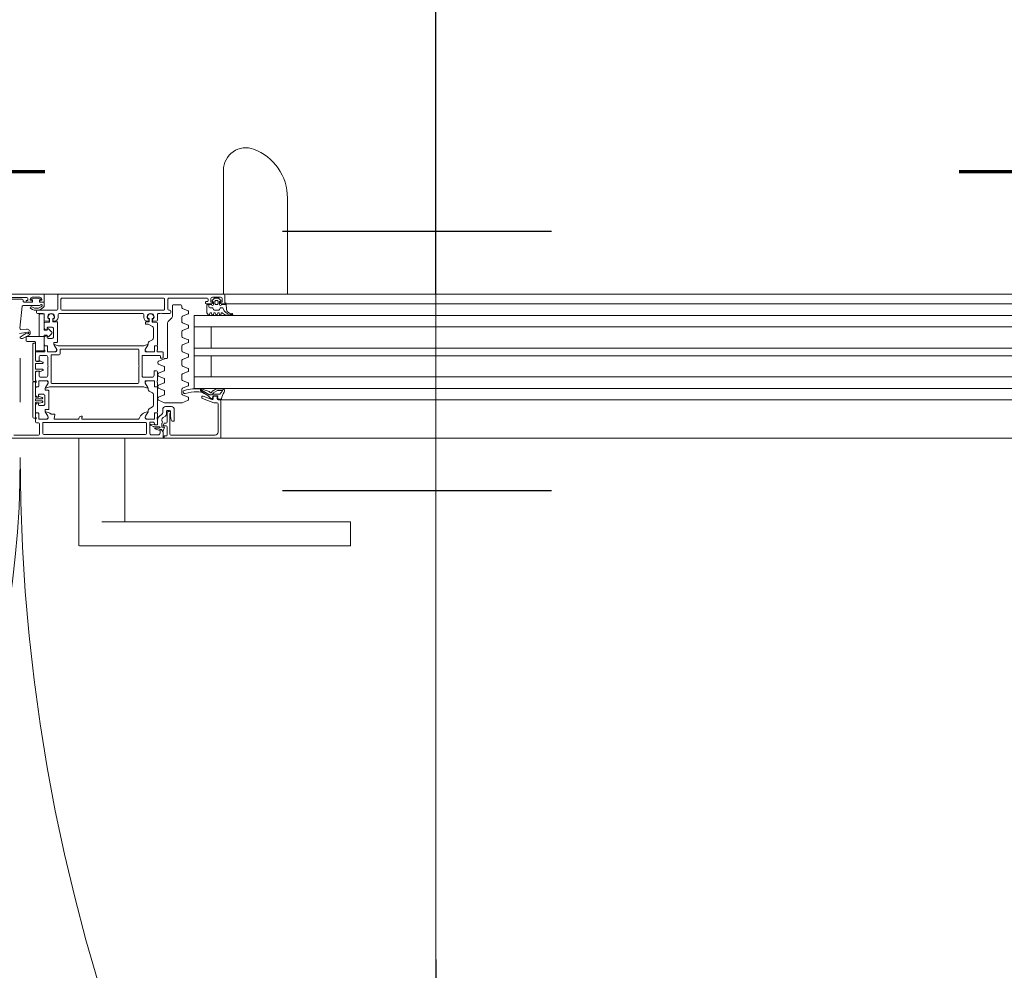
# Model space of a CAD drawing. Header units: centimetres. Extents: x -1253 to 21770, y -8842 to 3590.
# Tile 80 of 120: x 392 to 443, y 1636 to 1686. Entities that reach past the tile are written whole.
import ezdxf

# ---------------------------------------------------------------- set-up
doc = ezdxf.new("R2010")
doc.units = ezdxf.units.CM
doc.linetypes.add('Dash', pattern=[60, 30, -30])
doc.linetypes.add('Długa kreska', pattern=[142.875, 95.25, -47.625])
for name, color, linetype, lineweight in [('A-DETL', 90, 'Continuous', 9), ('A-DETL-GENF', 92, 'Continuous', 9), ('A-DOOR', 31, 'Continuous', 13), ('A-DOOR-HDLN', 31, 'Dash', 9), ('A-DOOR-IDEN', 31, 'Continuous', 13)]:
    doc.layers.add(name, color=color, linetype=linetype, lineweight=lineweight)

# ---------------------------------------------------------------- blocks, each defined once
blk = doc.blocks.new('Schueco_FWS_ADS-75-SimplySmart_inw_Family-02 - FWS SI insert unit 90-2368395-6_piętro IV __13_80 m_ - stan projektowany')
at = {"layer": 'A-DETL-GENF'}
for p, q in [((-75.5, 6.6), (75.5, 6.6)), ((7.65, 4.6), (-59.08, 4.6)), ((-54.5, 4), (7.65, 4)), ((-54.5, 3.4), (7.65, 3.4)), ((-54.5, 2.3), (7.65, 2.3)), ((-54.5, 1.9), (7.65, 1.9)), ((-54.5, 0.8), (7.65, 0.8)), ((-54.5, 0.2), (7.65, 0.2)), ((-54.5, -0.4), (7.65, -0.4)), ((74.6, -0.9), (-74.6, -0.9))]:
    blk.add_line(p, q, dxfattribs=at)
at = {"layer": 'A-DOOR'}
for p, q in [((4.443, 12.2), (4.443, 10.95)), ((5.234, 12.2), (17.4, 12.2)), ((17.4, 12.2), (18.558, 12.2)), ((18.599, 10.95), (18.599, 12.2)), ((17.4, 10.95), (5.234, 10.95)), ((16.201, 10.95), (16.201, 6.6)), ((18.599, 6.6), (18.599, 10.95)), ((11.35, 6.6), (5.85, 6.6)), ((11.35, 4.8), (11.35, 6.28)), ((11.5, 6.43), (13.81, 6.43)), ((14, 6), (14, 6.43)), ((14.636, 6.114), (14.433, 6.184)), ((14.47, 6.42), (14.81, 6.42)), ((14.91, 6.32), (14.91, 5.81)), ((15.08, 5.82), (15.08, 6.35)), ((15.13, 6.4), (20.43, 6.4)), ((20.48, 6.35), (20.48, 5.82)), ((20.65, 5.84), (20.65, 6.38)), ((20.7, 6.43), (21.99, 6.43)), ((13.63, 5.68), (13.63, 5.1)), ((13.737, 5.7), (13.65, 5.7)), ((14, 5.312), (14, 5.76)), ((14.05, 5.81), (14.142, 5.81)), ((14.27, 6), (14.27, 5.81)), ((14.27, 5.71), (14.27, 5.646)), ((14.41, 6.075), (14.63, 6.075)), ((14.706, 5.995), (14.41, 5.995)), ((14.495, 5.656), (14.495, 5.885)), ((14.5, 5.85), (14.5, 5.6)), ((14.515, 5.905), (14.642, 5.905)), ((14.662, 5.885), (14.662, 5.878)), ((14.684, 5.858), (14.85, 5.874)), ((14.858, 5.911), (14.732, 5.988)), ((14.86, 5.76), (14.75, 5.76)), ((20.43, 5.77), (15.13, 5.77)), ((20.8, 5.79), (20.7, 5.79)), ((20.85, 5.6), (20.85, 5.74)), ((13.83, 5.28), (13.83, 5.25)), ((13.98, 5.15), (13.87, 5.15)), ((13.88, 5.2), (13.918, 5.2)), ((13.963, 5.227), (13.995, 5.289)), ((14.03, 5.322), (14.03, 5.2)), ((14.206, 5.523), (14.094, 5.445)), ((14.23, 5.1), (14.23, 5.249)), ((14.283, 5.352), (14.367, 5.41)), ((14.5, 5.5), (14.5, 5.31)), ((14.5, 5.229), (14.5, 3.971)), ((14.52, 5.572), (14.52, 5.528)), ((14.53, 5.28), (14.629, 5.28)), ((14.63, 5.279), (14.55, 5.279)), ((14.659, 5.31), (14.659, 5.58)), ((14.66, 5.549), (14.66, 5.309)), ((14.679, 5.6), (15.1, 5.6)), ((15.044, 5.599), (14.71, 5.599)), ((14.99, 5.147), (14.99, 5.191)), ((14.997, 5.216), (15.131, 5.449)), ((15.5, 5.6), (18.43, 5.6)), ((18.445, 5.45), (18.48, 5.45)), ((18.6, 5.57), (18.6, 5.58)), ((18.62, 5.6), (19.864, 5.6)), ((19.893, 5.564), (19.856, 5.376)), ((19.886, 5.34), (20.05, 5.34)), ((20.353, 5.216), (20.219, 5.449)), ((20.25, 5.6), (20.671, 5.6)), ((20.306, 5.599), (20.64, 5.599)), ((20.36, 5.12), (20.36, 5.191)), ((20.69, 5.549), (20.69, 5.309)), ((20.691, 5.58), (20.691, 5.31)), ((20.72, 5.279), (20.8, 5.279)), ((20.721, 5.28), (20.82, 5.28)), ((20.83, 5.528), (20.83, 5.572)), ((20.85, 5.31), (20.85, 5.5)), ((20.85, 5.229), (20.85, 4.859)), ((21, 5.501), (21, 3.701)), ((11.551, 4.75), (11.4, 4.75)), ((12.167, 4.529), (11.568, 4.747)), ((13.221, 4.746), (12.911, 4.618)), ((14.12, 4.75), (13.24, 4.75)), ((13.78, 4.95), (14.08, 4.95)), ((14.449, 4.618), (14.139, 4.746)), ((14.72, 4.325), (14.72, 4.875)), ((14.77, 4.962), (14.94, 5.06)), ((20.17, 4.12), (20.17, 5.08)), ((20.19, 5.1), (20.34, 5.1)), ((20.37, 4.8), (20.37, 4.4)), ((20.65, 4.9), (20.47, 4.9)), ((20.484, 4.686), (20.484, 4.699)), ((20.506, 4.728), (20.674, 4.773)), ((20.83, 4.656), (20.514, 4.656)), ((20.7, 4.775), (20.7, 4.85)), ((20.776, 4.763), (20.731, 4.751)), ((20.86, 4.576), (20.86, 4.626)), ((21.65, 2.427), (21.65, 4.726)), ((11.25, 4.6), (5.85, 4.6)), ((11.14, 4.161), (11.066, 4.031)), ((11.11, 4.108), (11.334, 4.108)), ((11.346, 4.542), (11.207, 4.569)), ((11.25, 4.6), (11.35, 4.6)), ((11.359, 4.419), (11.37, 4.509)), ((11.6, 4.385), (11.389, 4.385)), ((11.4, 4.55), (11.4, 4.45)), ((11.416, 4.129), (11.534, 4.193)), ((11.444, 4.03), (11.611, 4.121)), ((11.45, 4.4), (11.55, 4.4)), ((11.6, 4.45), (11.6, 4.526)), ((11.642, 4.514), (11.629, 4.411)), ((11.65, 4.155), (11.69, 4.21)), ((11.667, 4.573), (12.133, 4.403)), ((11.699, 4.54), (11.672, 4.54)), ((11.69, 4.329), (11.788, 4.329)), ((11.82, 4.163), (12.234, 4.021)), ((11.838, 4.315), (12.267, 4.063)), ((12.236, 4.153), (11.997, 4.297)), ((12.2, 4.45), (12.2, 4.482)), ((12.88, 4.502), (12.88, 4.578)), ((12.911, 4.462), (13.199, 4.343)), ((13.23, 4.297), (13.23, 4.033)), ((14.13, 4.157), (14.13, 4.297)), ((14.161, 4.343), (14.449, 4.462)), ((14.449, 3.991), (14.161, 4.111)), ((14.48, 4.508), (14.48, 4.572)), ((14.94, 4.14), (14.77, 4.238)), ((20.47, 4.3), (20.65, 4.3)), ((20.484, 4.502), (20.484, 4.516)), ((20.674, 4.429), (20.506, 4.473)), ((20.514, 4.546), (20.83, 4.546)), ((20.7, 4.35), (20.7, 4.425)), ((20.731, 4.449), (20.776, 4.437)), ((20.85, 4.341), (20.85, 3.971)), ((11.122, 4.015), (11.387, 4.015)), ((12.88, 3.752), (12.88, 3.828)), ((13.199, 3.987), (12.911, 3.868)), ((12.911, 3.712), (13.199, 3.593)), ((14.13, 3.53), (14.13, 3.67)), ((14.161, 3.716), (14.449, 3.836)), ((14.48, 3.882), (14.48, 3.945)), ((14.5, 3.89), (14.5, 3.7)), ((14.5, 3.6), (14.5, 3.13)), ((14.52, 3.672), (14.52, 3.628)), ((14.629, 3.92), (14.53, 3.92)), ((14.55, 3.921), (14.63, 3.921)), ((14.659, 3.62), (14.659, 3.89)), ((14.66, 3.891), (14.66, 3.651)), ((15.1, 3.6), (14.679, 3.6)), ((14.71, 3.601), (15.044, 3.601)), ((14.99, 4.009), (14.99, 4.053)), ((15.131, 3.751), (14.997, 3.984)), ((20.13, 3.92), (15.22, 3.92)), ((15.47, 2.9), (15.47, 3.7)), ((15.52, 3.75), (20, 3.75)), ((20.05, 3.7), (20.05, 2.3)), ((20.34, 4.1), (20.19, 4.1)), ((20.219, 3.751), (20.353, 3.984)), ((20.671, 3.6), (20.25, 3.6)), ((20.64, 3.601), (20.306, 3.601)), ((20.36, 4.009), (20.36, 4.08)), ((20.69, 3.891), (20.69, 3.651)), ((20.691, 3.89), (20.691, 3.62)), ((20.8, 3.921), (20.72, 3.921)), ((20.82, 3.92), (20.721, 3.92)), ((20.83, 3.628), (20.83, 3.672)), ((20.85, 3.7), (20.85, 3.89)), ((20.85, 3.16), (20.85, 3.6)), ((21, 3.59), (21, 1.7)), ((5.85, 3.4), (12.6, 3.4)), ((12.88, 3.002), (12.88, 3.078)), ((13.199, 3.237), (12.911, 3.118)), ((13.23, 3.547), (13.23, 3.283)), ((14.449, 3.364), (14.161, 3.484)), ((14.161, 3.089), (14.449, 3.209)), ((14.48, 3.255), (14.48, 3.318)), ((14.78, 3.42), (15.25, 3.42)), ((15.3, 3.37), (15.3, 2.33)), ((20.22, 2.9), (20.22, 3.32)), ((20.32, 3.42), (20.57, 3.42)), ((20.477, 3.06), (20.619, 3.126)), ((20.66, 3.1), (20.81, 3.1)), ((12.911, 2.962), (13.199, 2.843)), ((13.23, 2.797), (13.23, 2.533)), ((14.13, 2.903), (14.13, 3.043)), ((14.139, 2.454), (14.449, 2.582)), ((14.449, 2.738), (14.161, 2.857)), ((14.48, 2.628), (14.48, 2.692)), ((15.47, 2), (15.47, 2.8)), ((20.22, 2.38), (20.22, 2.8)), ((20.46, 3.03), (20.46, 3.033)), ((20.46, 2.667), (20.46, 2.67)), ((20.619, 2.574), (20.477, 2.64)), ((20.83, 3), (20.49, 3)), ((20.49, 2.7), (20.83, 2.7)), ((20.81, 2.6), (20.66, 2.6)), ((20.86, 2.73), (20.86, 2.97)), ((12.88, 2.252), (12.88, 2.328)), ((13.199, 2.487), (12.911, 2.368)), ((12.911, 2.212), (13.199, 2.093)), ((13.98, 0.591), (13.98, 2.4)), ((14.03, 2.45), (14.12, 2.45)), ((14.2, 2.37), (14.2, 2.15)), ((14.25, 2.1), (14.5, 2.1)), ((15.25, 2.28), (14.4, 2.28)), ((14.52, 2.072), (14.52, 2.028)), ((14.659, 1.81), (14.659, 2.08)), ((14.679, 2.1), (15.1, 2.1)), ((15.044, 2.099), (14.71, 2.099)), ((19.58, 2.2), (19.58, 2)), ((20, 2.25), (19.63, 2.25)), ((19.8, 2.1), (20.221, 2.1)), ((19.856, 2.099), (20.19, 2.099)), ((20.241, 2.08), (20.241, 1.81)), ((20.57, 2.28), (20.32, 2.28)), ((20.38, 2.028), (20.38, 2.072)), ((20.4, 2.1), (20.8, 2.1)), ((20.85, 2.15), (20.85, 2.54)), ((12.88, 1.502), (12.88, 1.578)), ((13.199, 1.737), (12.911, 1.618)), ((13.23, 2.047), (13.23, 1.783)), ((14.5, 2), (14.5, 1.81)), ((14.5, 1.729), (14.5, 0.61)), ((14.53, 1.78), (14.629, 1.78)), ((14.63, 1.779), (14.55, 1.779)), ((14.66, 2.049), (14.66, 1.809)), ((14.77, 1.462), (14.94, 1.56)), ((14.99, 1.647), (14.99, 1.691)), ((14.997, 1.716), (15.131, 1.949)), ((15.22, 1.78), (19.68, 1.78)), ((19.53, 1.95), (15.52, 1.95)), ((19.72, 0.545), (19.72, 1.585)), ((19.74, 1.605), (19.89, 1.605)), ((19.903, 1.716), (19.769, 1.949)), ((19.91, 1.625), (19.91, 1.691)), ((20.24, 2.049), (20.24, 1.809)), ((20.27, 1.779), (20.35, 1.779)), ((20.271, 1.78), (20.37, 1.78)), ((20.4, 1.81), (20.4, 2)), ((20.4, 1.729), (20.4, 1.364)), ((12.911, 1.462), (13.199, 1.343)), ((13.23, 1.297), (13.23, 1.033)), ((14.72, 0.869), (14.72, 1.375)), ((19.92, 1.305), (19.92, 0.905)), ((20.2, 1.405), (20.02, 1.405)), ((20.25, 1.28), (20.25, 1.355)), ((20.326, 1.268), (20.281, 1.256)), ((21.214, 1.123), (21.225, 1.138)), ((21.536, 1.402), (21.222, 1.249)), ((21.259, 1.154), (21.369, 1.148)), ((21.399, 1.157), (21.651, 1.326)), ((21.648, 1.377), (21.606, 1.399)), ((5.85, 0.8), (12.6, 0.8)), ((12.88, 0.752), (12.88, 0.828)), ((13.199, 0.987), (12.911, 0.868)), ((12.911, 0.712), (13.199, 0.593)), ((13.23, 0.547), (13.23, 0.283)), ((13.759, 0.329), (13.951, 0.521)), ((14.546, 0.561), (14.762, 0.542)), ((14.78, 0.522), (14.78, 0.38)), ((14.96, 0.525), (15.11, 0.525)), ((15.13, 0.545), (15.13, 0.635)), ((19.94, 0.525), (19.74, 0.525)), ((20.02, 0.805), (20.2, 0.805)), ((20.12, 0.522), (20.12, 0.38)), ((20.382, 0.563), (20.138, 0.542)), ((20.25, 0.855), (20.25, 0.93)), ((20.281, 0.954), (20.326, 0.942)), ((20.4, 0.846), (20.4, 0.583)), ((21.321, 0.917), (21.616, 0.924)), ((21.667, 0.869), (21.547, -0.275)), ((10.626, 0.158), (10.599, 0.172)), ((10.616, 0.101), (10.742, 0.076)), ((10.891, 0.18), (10.624, 0.18)), ((11.19, 0.14), (11.19, 0.1)), ((11.291, 0.09), (11.269, 0.15)), ((11.391, 0.15), (11.369, 0.09)), ((11.491, 0.09), (11.469, 0.15)), ((11.591, 0.15), (11.569, 0.09)), ((11.691, 0.09), (11.669, 0.15)), ((11.791, 0.15), (11.769, 0.09)), ((12.88, 0.002), (12.88, 0.078)), ((13.199, 0.237), (12.911, 0.118)), ((13.73, -0.3), (13.73, 0.259)), ((13.81, 0.05), (13.81, -0.02)), ((14.26, 0.1), (13.86, 0.1)), ((14.45, 0.1), (14.36, 0.1)), ((14.5, 0.45), (14.5, 0.15)), ((14.74, 0.5), (14.55, 0.5)), ((14.704, 0.37), (14.737, 0.37)), ((14.76, 0.36), (14.724, 0.36)), ((14.767, 0.403), (14.76, 0.482)), ((14.94, 0.38), (14.94, 0.505)), ((14.959, 0.482), (14.953, 0.403)), ((14.996, 0.36), (14.96, 0.36)), ((15.02, 0.5), (14.979, 0.5)), ((14.982, 0.37), (15.016, 0.37)), ((15.22, 0.15), (15.22, 0.3)), ((19.63, 0.1), (15.27, 0.1)), ((19.68, 0.3), (19.68, 0.15)), ((19.92, 0.5), (19.88, 0.5)), ((19.884, 0.37), (19.917, 0.37)), ((19.904, 0.36), (19.94, 0.36)), ((19.947, 0.403), (19.94, 0.482)), ((19.96, 0.38), (19.96, 0.505)), ((20.139, 0.482), (20.133, 0.403)), ((20.14, 0.36), (20.176, 0.36)), ((20.35, 0.5), (20.159, 0.5)), ((20.162, 0.37), (20.196, 0.37)), ((20.4, 0.15), (20.4, 0.45)), ((20.75, 0.1), (20.45, 0.1)), ((20.8, -0.02), (20.8, 0.05)), ((10.928, -0.4), (5.85, -0.4)), ((10.903, -0.103), (10.93, -0.41)), ((11, -0.45), (11, -0.85)), ((11.18, -0.4), (11.05, -0.4)), ((11.189, -0.2), (11.124, -0.2)), ((11.273, -0.105), (11.232, -0.175)), ((11.27, -0.37), (11.27, -0.5)), ((11.54, -0.08), (11.316, -0.08)), ((11.35, -0.53), (11.35, -0.42)), ((11.4, -0.37), (11.46, -0.37)), ((11.51, -0.42), (11.51, -0.53)), ((11.623, -0.175), (11.583, -0.105)), ((11.59, -0.5), (11.59, -0.37)), ((11.778, -0.2), (11.667, -0.2)), ((11.96, -0.4), (11.68, -0.4)), ((11.69, -0.37), (11.9, -0.37)), ((11.828, -0.37), (11.828, -0.25)), ((12.01, -0.47), (12.01, -0.45)), ((12.911, -0.038), (13.199, -0.157)), ((13.23, -0.203), (13.23, -0.3)), ((13.28, -0.35), (13.68, -0.35)), ((13.86, -0.07), (13.91, -0.07)), ((13.96, -0.12), (13.96, -0.65)), ((14.13, -0.65), (14.13, -0.12)), ((14.18, -0.07), (19.48, -0.07)), ((19.53, -0.12), (19.53, -0.65)), ((19.7, -0.85), (19.7, -0.12)), ((19.75, -0.07), (20.75, -0.07)), ((20.4, -0.27), (20.4, -0.45)), ((20.45, -0.5), (20.58, -0.5)), ((21.497, -0.32), (20.657, -0.32)), ((21.08, -0.5), (21.29, -0.5)), ((11.05, -0.9), (5.85, -0.9)), ((7.733, -0.9), (7.733, -5.916)), ((11.05, -0.9), (19.65, -0.9)), ((11.067, -7.373), (11.067, -0.9)), ((11.209, -0.581), (11.313, -0.685)), ((11.24, -0.53), (11.23, -0.53)), ((11.63, -0.75), (11.23, -0.75)), ((11.348, -0.7), (11.512, -0.7)), ((11.46, -0.58), (11.4, -0.58)), ((11.547, -0.685), (11.651, -0.581)), ((11.63, -0.53), (11.62, -0.53)), ((11.86, -0.65), (11.86, -0.57)), ((11.91, -0.52), (11.96, -0.52)), ((13.91, -0.7), (11.91, -0.7)), ((19.48, -0.7), (14.18, -0.7)), ((20.4, -0.85), (20.4, -0.55)), ((32.25, -0.9), (20.45, -0.9)), ((20.63, -0.62), (20.58, -0.62)), ((20.63, -0.75), (21.03, -0.75)), ((21.08, -0.62), (21.03, -0.62)), ((21.31, -0.73), (22.6, -0.73)), ((21.5, -0.55), (21.5, -0.595)), ((21.55, -0.645), (22.4, -0.645))]:
    blk.add_line(p, q, dxfattribs=at)
at = {"layer": 'A-DOOR', "flags": 128}
for points in [[(4.459, 12.2), (4.443, 12.2), (4.459, 12.2), (4.503, 12.2), (4.577, 12.2), (4.675, 12.2), (4.795, 12.2), (4.931, 12.2), (5.08, 12.2), (5.234, 12.2)], [(5.234, 10.95), (5.08, 10.95), (4.931, 10.95), (4.795, 10.95), (4.675, 10.95), (4.577, 10.95), (4.503, 10.95), (4.459, 10.95), (4.443, 10.95), (4.459, 10.95)], [(14.05, 6.48), (14.15, 6.48), (14.15, 6.6), (11.2, 6.6), (11.2, 4.65)], [(13.86, 6.38), (13.86, 5.3), (13.85, 5.3)], [(14.212, 6.206), (14.13, 6.02), (14.25, 6.02)], [(22.85, 6.6), (14.2, 6.6), (14.2, 6.26), (14.31, 6.15), (14.37, 6.15), (14.37, 6.32)], [(14.365, 6.15), (14.3, 6.15), (14.246, 6.212)], [(13.82, 5.2), (13.82, 5.45), (13.787, 5.658)], [(14.16, 5.821), (14.198, 5.896), (14.2, 5.95), (14.05, 5.95)], [(14.65, 5.86), (14.65, 5.9), (14.55, 5.9)], [(15.15, 5.55), (15.15, 5.48), (15.012, 5.241)], [(18.45, 5.58), (18.45, 5.518), (18.431, 5.491), (18.425, 5.47)], [(20.338, 5.241), (20.2, 5.48), (20.2, 5.55)], [(20.86, 4.771), (20.86, 5.551), (20.95, 5.551)], [(20.7, 4.741), (20.699, 4.757), (20.7, 4.751), (20.83, 4.741)], [(11.589, 4.241), (11.627, 4.303), (11.291, 4.303)], [(20.83, 4.461), (20.7, 4.461), (20.699, 4.444), (20.7, 4.461)], [(20.95, 3.651), (20.86, 3.651), (20.86, 4.431)], [(5.85, 4), (12.6, 4), (12.6, 0.2), (5.85, 0.2)], [(15.012, 3.959), (15.15, 3.72), (15.15, 3.65)], [(20.2, 3.65), (20.2, 3.72), (20.338, 3.959)], [(20.86, 3.15), (20.86, 3.64), (20.95, 3.64)], [(11.7, 3.4), (11.7, 2.3), (12.6, 2.3), (5.85, 2.3)], [(14.55, 3.08), (14.68, 3.08), (14.68, 3.32)], [(20.67, 3.32), (20.67, 3.11), (20.8, 3.11)], [(20.8, 2.59), (20.67, 2.59), (20.67, 2.38)], [(14.35, 2.33), (14.35, 2.42), (14.25, 2.42)], [(20.95, 1.65), (20.86, 1.65), (20.86, 2.55)], [(11.7, 0.8), (11.7, 1.9), (12.6, 1.9), (5.85, 1.9)], [(15.15, 2.05), (15.15, 1.98), (15.012, 1.741)], [(19.888, 1.741), (19.75, 1.98), (19.75, 2.05)], [(15.11, 0.655), (14.995, 0.655), (14.77, 0.782)], [(11.93, -0.34), (11.93, 0.06), (11.865, 0.16)], [(10.97, -0.45), (10.97, -0.37), (11.17, -0.37)], [(11.13, -0.65), (11.13, -0.5), (11.23, -0.5), (11.23, -0.45)], [(11.63, -0.45), (11.63, -0.5), (11.73, -0.5), (11.73, -0.65)], [(20.45, -0.5), (20.65, -0.5), (20.65, -0.6)], [(21.01, -0.6), (21.01, -0.5), (21.45, -0.5)], [(20.63, -0.55), (20.63, -0.6), (20.53, -0.6), (20.53, -0.65)], [(21.13, -0.65), (21.13, -0.6), (21.03, -0.6), (21.03, -0.55)], [(21.34, -0.55), (21.34, -0.58), (21.26, -0.58), (21.26, -0.68)]]:
    blk.add_lwpolyline(points, dxfattribs=at)
for points in [[(21.3, 1.3), (20.41, 1.3), (20.41, 2), (20.41, 1.3)], [(20.46, 2.05), (20.8, 2.05)], [(20.85, 2), (20.85, 1.61)], [(20.9, 1.56), (21.3, 1.56)], [(20.186, 1.309), (20.034, 1.182)], [(20.034, 1.028), (20.186, 0.901)], [(20.68, 1.3), (20.41, 1.3), (20.41, 1.235), (20.25, 1.235), (20.234, 1.294), (20.25, 1.235), (20.41, 1.235), (20.41, 1.3)], [(20.67, 0.17), (20.67, 1.27)], [(21.35, 1.51), (21.35, 1.35)], [(20.234, 0.916), (20.25, 0.975), (20.41, 0.975), (20.41, 0.17), (20.41, 0.975), (20.25, 0.975)], [(20.46, 0.12), (20.62, 0.12)]]:
    blk.add_lwpolyline(points, close=True, dxfattribs=at)
at = {"layer": 'A-DOOR'}
for centre, radius, start, end in [((11.5, 6.28), 0.15, 90, 180), ((13.81, 6.38), 0.05, 0, 90), ((14.05, 6.43), 0.05, 90, 180), ((14.231, 6.198), 0.02, 41.4237, 156.1613), ((14.365, 6.17), 0.02, 270, 336.1826), ((14.47, 6.32), 0.1, 90, 180), ((14.42, 6.146), 0.04, 71.0954, 156.1826), ((14.81, 6.32), 0.1, 360, 90), ((15.13, 6.35), 0.05, 90, 180), ((20.43, 6.35), 0.05, 0, 90), ((20.7, 6.38), 0.05, 90, 180), ((13.65, 5.68), 0.02, 90, 180), ((13.737, 5.65), 0.05, 9.0903, 90), ((14.05, 6), 0.05, 180, 270), ((14.05, 5.76), 0.05, 90, 180), ((14.142, 5.83), 0.02, 270, 333), ((14.18, 5.905), 0.02, 333, 0), ((14.12, 5.646), 0.15, 305, 0), ((14.27, 5.76), 0.05, 90, 270), ((14.25, 6), 0.02, 0, 90), ((14.195, 5.656), 0.3, 305, 0), ((14.41, 6.035), 0.04, 90, 270), ((14.515, 5.885), 0.02, 90, 180), ((14.55, 5.85), 0.05, 90, 180), ((14.63, 6.095), 0.02, 270, 71.0954), ((14.642, 5.885), 0.02, 0, 90), ((14.75, 5.86), 0.1, 180, 270), ((14.682, 5.878), 0.02, 180, 275.5), ((14.706, 5.945), 0.05, 58.815, 90), ((14.848, 5.894), 0.02, 275.5, 58.815), ((14.86, 5.81), 0.05, 270, 0), ((15.13, 5.82), 0.05, 180, 270), ((20.43, 5.82), 0.05, 270, 0), ((20.7, 5.84), 0.05, 180, 270), ((20.8, 5.74), 0.05, 0, 90), ((13.87, 5.2), 0.05, 180, 270), ((13.85, 5.28), 0.02, 90, 180), ((13.88, 5.25), 0.05, 180, 270), ((13.918, 5.25), 0.05, 270, 333), ((13.98, 5.2), 0.05, 270, 0), ((13.95, 5.312), 0.05, 333, 0), ((14.18, 5.322), 0.15, 125, 180), ((14.355, 5.249), 0.125, 125, 180), ((14.49, 5.572), 0.03, 0, 70.5288), ((14.49, 5.528), 0.03, 289.4712, 0), ((14.53, 5.31), 0.03, 180, 270), ((14.55, 5.229), 0.05, 90, 180), ((14.629, 5.31), 0.03, 270, 0), ((14.63, 5.309), 0.03, 270, 0), ((14.679, 5.58), 0.02, 90, 180), ((14.71, 5.549), 0.05, 90, 180), ((14.89, 5.147), 0.1, 300, 0), ((15.04, 5.191), 0.05, 150, 180), ((15.024, 5.234), 0.0138, 150, 275.6226), ((14.976, 5.718), 0.5, 275.6226, 342.2516), ((15.044, 5.499), 0.1, 330, 90), ((15.1, 5.55), 0.05, 0, 90), ((15.5, 5.55), 0.05, 90, 162.2516), ((18.445, 5.477), 0.02, 135, 180), ((18.445, 5.47), 0.02, 180, 270), ((18.43, 5.58), 0.02, 0, 90), ((18.43, 5.518), 0.02, 315, 0), ((18.48, 5.57), 0.12, 270, 0), ((18.62, 5.58), 0.02, 90, 180), ((19.886, 5.37), 0.03, 169, 270), ((19.864, 5.57), 0.03, 349, 90), ((20.378, 5.717), 0.5, 228.9748, 263.8593), ((20.25, 5.55), 0.05, 90, 180), ((20.306, 5.499), 0.1, 90, 210), ((20.326, 5.234), 0.0138, 263.8593, 30), ((20.31, 5.191), 0.05, 0, 30), ((20.64, 5.549), 0.05, 0, 90), ((20.671, 5.58), 0.02, 0, 90), ((20.72, 5.309), 0.03, 180, 270), ((20.721, 5.31), 0.03, 180, 270), ((20.8, 5.229), 0.05, 0, 90), ((20.82, 5.31), 0.03, 270, 0), ((20.86, 5.572), 0.03, 109.4712, 180), ((20.86, 5.528), 0.03, 180, 250.5288), ((20.95, 5.501), 0.05, 0, 90), ((11.25, 4.65), 0.05, 180, 270), ((11.4, 4.8), 0.05, 180, 270), ((11.551, 4.7), 0.05, 70, 90), ((12.93, 4.572), 0.05, 112.5, 172.8548), ((13.24, 4.7), 0.05, 90, 112.5), ((13.78, 5.1), 0.15, 180, 270), ((14.08, 5.1), 0.15, 270, 0), ((14.12, 4.7), 0.05, 67.5, 90), ((14.43, 4.572), 0.05, 0, 67.5), ((14.82, 4.875), 0.1, 120, 180), ((20.19, 5.08), 0.02, 90, 180), ((20.34, 5.12), 0.02, 270, 0), ((20.47, 4.8), 0.1, 90, 180), ((20.514, 4.699), 0.03, 105, 180), ((20.514, 4.686), 0.03, 180, 270), ((20.65, 4.85), 0.05, 0, 90), ((20.679, 4.753), 0.02, 10, 105), ((20.725, 4.775), 0.025, 180, 285), ((20.75, 4.859), 0.1, 285, 0), ((20.83, 4.771), 0.03, 270, 0), ((20.83, 4.626), 0.03, 0, 90), ((11.127, 4.135), 0.12, 145.949, 268.0077), ((10.24, 4.734), 0.95, 325.949, 348.5732), ((11.175, 4.141), 0.04, 134.9639, 150.3746), ((9.863, 5.398), 1.777, 316.2734, 320.8645), ((11.201, 4.54), 0.03, 77.6435, 168.5732), ((11.291, 4.243), 0.06, 90, 146.6979), ((11.334, 4.278), 0.17, 269.9272, 298.5366), ((11.341, 4.513), 0.03, 351.882, 79.0059), ((11.35, 4.55), 0.05, 0, 90), ((11.389, 4.415), 0.03, 172.7923, 270), ((11.45, 4.45), 0.05, 180, 270), ((11.453, 4.342), 0.17, 298.5366, 323.5366), ((11.55, 4.45), 0.05, 270, 0), ((11.65, 4.526), 0.05, 70, 180), ((11.6, 4.415), 0.03, 270, 352.9436), ((11.553, 4.226), 0.12, 298.6334, 323.6334), ((11.684, 4.253), 0.0764, 85.7355, 150.0671), ((11.672, 4.51), 0.03, 90, 172.9436), ((11.731, 4.18), 0.05, 26.9556, 143.6334), ((11.699, 4.51), 0.03, 40.8482, 90), ((12.591, 5.282), 1.15, 220.8482, 242.8303), ((11.846, 4.239), 0.08, 206.9556, 250.9899), ((11.788, 4.229), 0.1, 59.6164, 90), ((12.422, 4.975), 0.8, 243.6139, 271.5286), ((12.15, 4.45), 0.05, 250, 0), ((12.15, 4.482), 0.05, 0, 70), ((12.197, 4.089), 0.075, 339.9851, 58.8937), ((12.367, 7.009), 2.994, 267.8817, 284.2277), ((12.368, 7.009), 2.834, 271.5223, 284.2144), ((12.93, 4.508), 0.05, 187.1452, 247.5), ((13.085, 4.184), 0.08, 283.4704, 105.301), ((13.18, 4.297), 0.05, 0, 67.5), ((14.18, 4.297), 0.05, 112.5, 180), ((14.18, 4.157), 0.05, 180, 247.5), ((14.43, 4.508), 0.05, 292.5, 0), ((14.82, 4.325), 0.1, 180, 240), ((14.89, 4.053), 0.1, 0, 60), ((20.19, 4.12), 0.02, 180, 270), ((20.47, 4.4), 0.1, 180, 270), ((20.514, 4.516), 0.03, 90, 180), ((20.514, 4.502), 0.03, 180, 255), ((20.65, 4.35), 0.05, 270, 0), ((20.679, 4.448), 0.02, 255, 350), ((20.725, 4.425), 0.025, 75, 180), ((20.75, 4.341), 0.1, 0, 75), ((20.83, 4.576), 0.03, 270, 0), ((20.83, 4.431), 0.03, 0, 90), ((11.387, 4.135), 0.12, 269.9961, 298.6334), ((12.26, 4.097), 0.08, 250.9899, 267.8894), ((12.93, 3.822), 0.05, 112.5, 172.8548), ((12.93, 3.758), 0.05, 187.1452, 247.5), ((13.18, 4.033), 0.05, 292.5, 0), ((13.18, 3.547), 0.05, 360, 67.5), ((14.18, 3.67), 0.05, 112.5, 180), ((14.43, 3.945), 0.05, 0, 67.5), ((14.43, 3.882), 0.05, 292.5, 0), ((14.55, 3.971), 0.05, 180, 270), ((14.53, 3.89), 0.03, 90, 180), ((14.49, 3.672), 0.03, 0, 70.5288), ((14.49, 3.628), 0.03, 289.4712, 0), ((14.629, 3.89), 0.03, 0, 90), ((14.63, 3.891), 0.03, 0, 90), ((14.679, 3.62), 0.02, 180, 270), ((14.71, 3.651), 0.05, 180, 270), ((15.04, 4.009), 0.05, 180, 210), ((15.024, 3.966), 0.0138, 84.6714, 210), ((14.979, 3.482), 0.5, 61.1395, 84.6714), ((15.044, 3.701), 0.1, 270, 30), ((15.1, 3.65), 0.05, 270, 0), ((15.52, 3.7), 0.05, 90, 180), ((20, 3.7), 0.05, 0, 90), ((20.371, 3.482), 0.5, 95.3286, 118.8605), ((20.25, 3.65), 0.05, 180, 270), ((20.306, 3.701), 0.1, 150, 270), ((20.326, 3.966), 0.0138, 330, 95.3286), ((20.34, 4.08), 0.02, 0, 90), ((20.31, 4.009), 0.05, 330, 0), ((20.64, 3.651), 0.05, 270, 0), ((20.671, 3.62), 0.02, 270, 0), ((20.72, 3.891), 0.03, 90, 180), ((20.721, 3.89), 0.03, 90, 180), ((20.8, 3.971), 0.05, 270, 0), ((20.82, 3.89), 0.03, 0, 90), ((20.86, 3.672), 0.03, 109.4712, 180), ((20.86, 3.628), 0.03, 180, 250.5288), ((20.95, 3.701), 0.05, 270, 0), ((20.95, 3.59), 0.05, 0, 90), ((12.93, 3.072), 0.05, 112.5, 172.8548), ((13.18, 3.283), 0.05, 292.5, 0), ((14.18, 3.53), 0.05, 180, 247.5), ((14.18, 3.043), 0.05, 112.5, 180), ((14.43, 3.318), 0.05, 0, 67.5), ((14.43, 3.255), 0.05, 292.5, 0), ((14.55, 3.13), 0.05, 180, 270), ((14.78, 3.32), 0.1, 90, 180), ((15.25, 3.37), 0.05, 360, 90), ((20.32, 3.32), 0.1, 90, 180), ((20.57, 3.32), 0.1, 0, 90), ((20.632, 3.099), 0.03, 21.7118, 115), ((20.8, 3.16), 0.05, 270, 0), ((20.81, 3.15), 0.05, 270, 0), ((12.93, 3.008), 0.05, 187.1452, 247.5), ((13.18, 2.797), 0.05, 0, 67.5), ((14.18, 2.903), 0.05, 180, 247.5), ((14.43, 2.692), 0.05, 0, 67.5), ((14.43, 2.628), 0.05, 292.5, 0), ((15.522, 2.85), 0.0725, 136.3972, 223.6028), ((20.272, 2.85), 0.0725, 136.3972, 223.6028), ((20.49, 3.033), 0.03, 115, 180), ((20.49, 3.03), 0.03, 180, 270), ((20.49, 2.67), 0.03, 90, 180), ((20.49, 2.667), 0.03, 180, 245), ((20.632, 2.601), 0.03, 245, 338.2882), ((20.8, 2.54), 0.05, 0, 90), ((20.81, 2.55), 0.05, 0, 90), ((20.83, 2.97), 0.03, 0, 90), ((20.83, 2.73), 0.03, 270, 0), ((12.93, 2.322), 0.05, 112.5, 172.8548), ((12.93, 2.258), 0.05, 187.1452, 247.5), ((13.18, 2.533), 0.05, 292.5, 0), ((13.18, 2.047), 0.05, 0, 67.5), ((14.03, 2.4), 0.05, 90, 180), ((14.12, 2.5), 0.05, 270, 292.5), ((14.25, 2.37), 0.05, 90, 180), ((14.25, 2.15), 0.05, 180, 270), ((14.4, 2.33), 0.05, 180, 270), ((14.49, 2.072), 0.03, 0, 70.5288), ((14.679, 2.08), 0.02, 90, 180), ((14.71, 2.049), 0.05, 90, 180), ((15.044, 1.999), 0.1, 330, 90), ((15.1, 2.05), 0.05, 360, 90), ((15.25, 2.33), 0.05, 270, 0), ((19.63, 2.2), 0.05, 90, 180), ((19.8, 2.05), 0.05, 90, 180), ((19.856, 1.999), 0.1, 90, 210), ((20, 2.3), 0.05, 270, 0), ((20.19, 2.049), 0.05, 0, 90), ((20.32, 2.38), 0.1, 180, 270), ((20.221, 2.08), 0.02, 0, 90), ((20.41, 2.072), 0.03, 109.4712, 180), ((20.57, 2.38), 0.1, 270, 0), ((20.8, 2.15), 0.05, 270, 360), ((12.93, 1.572), 0.05, 112.5, 172.8548), ((13.18, 1.783), 0.05, 292.5, 360), ((14.49, 2.028), 0.03, 289.4712, 0), ((14.53, 1.81), 0.03, 180, 270), ((14.55, 1.729), 0.05, 90, 180), ((14.629, 1.81), 0.03, 270, 0), ((14.63, 1.809), 0.03, 270, 0), ((14.89, 1.647), 0.1, 300, 0), ((15.04, 1.691), 0.05, 150, 180), ((15.024, 1.734), 0.0138, 150, 275.3286), ((14.979, 2.218), 0.5, 275.3286, 298.8605), ((15.52, 2), 0.05, 180, 270), ((19.53, 2), 0.05, 270, 0), ((19.921, 2.218), 0.5, 241.1395, 264.6714), ((19.74, 1.585), 0.02, 90, 180), ((19.876, 1.734), 0.0138, 264.6714, 30), ((19.89, 1.625), 0.02, 270, 0), ((19.86, 1.691), 0.05, 0, 30), ((20.27, 1.809), 0.03, 180, 270), ((20.271, 1.81), 0.03, 180, 270), ((20.35, 1.729), 0.05, 360, 90), ((20.37, 1.81), 0.03, 270, 0), ((20.41, 2.028), 0.03, 180, 250.5288), ((20.46, 2), 0.05, 90, 180), ((20.46, 2), 0.05, 90, 180), ((20.8, 2), 0.05, 0, 90), ((20.8, 2), 0.05, 0, 90), ((20.9, 1.61), 0.05, 180, 270), ((20.9, 1.61), 0.05, 180, 270), ((20.95, 1.7), 0.05, 270, 0), ((21.3, 1.51), 0.05, 0, 90), ((21.3, 1.51), 0.05, 0, 90), ((12.93, 1.508), 0.05, 187.1452, 247.5), ((13.18, 1.297), 0.05, 0, 67.5), ((13.18, 1.033), 0.05, 292.5, 360), ((14.82, 1.375), 0.1, 120, 180), ((20.02, 1.305), 0.1, 90, 180), ((20.098, 1.105), 0.1, 130, 230), ((20.098, 1.105), 0.1, 130, 230), ((20.205, 1.286), 0.03, 15, 130), ((20.205, 1.286), 0.03, 15, 130), ((20.2, 1.355), 0.05, 0, 90), ((20.275, 1.28), 0.025, 180, 285), ((20.3, 1.364), 0.1, 285, 0), ((20.72, 1.27), 0.05, 143.1301, 180), ((20.72, 1.27), 0.05, 143.1301, 180), ((21.317, 1.102), 0.185, 172.9334, 271.3918), ((21.292, 1.105), 0.16, 116, 172.9334), ((21.242, 1.102), 0.035, 143, 283.531), ((21.257, 1.114), 0.04, 87, 143), ((21.835, -1.362), 2.5, 93.2163, 103.531), ((21.3, 1.35), 0.05, 270, 0), ((21.3, 1.35), 0.05, 270, 0), ((21.371, 1.198), 0.05, 267, 304), ((21.568, 1.329), 0.08, 62, 114), ((21.634, 1.351), 0.03, 304, 62), ((12.93, 0.822), 0.05, 112.5, 172.8548), ((12.93, 0.758), 0.05, 187.1452, 247.5), ((13.18, 0.547), 0.05, 0, 67.5), ((13.88, 0.591), 0.1, 315, 360), ((14.55, 0.61), 0.05, 180, 265), ((14.82, 0.869), 0.1, 180, 240), ((14.76, 0.522), 0.02, 0, 85), ((14.96, 0.505), 0.02, 90, 180), ((14.995, 0.675), 0.02, 240, 270), ((15.11, 0.635), 0.02, 0, 90), ((15.11, 0.545), 0.02, 270, 0), ((19.74, 0.545), 0.02, 180, 270), ((20.02, 0.905), 0.1, 180, 270), ((19.94, 0.505), 0.02, 360, 90), ((20.14, 0.522), 0.02, 95, 180), ((20.205, 0.924), 0.03, 230, 345), ((20.205, 0.924), 0.03, 230, 345), ((20.2, 0.855), 0.05, 270, 0), ((20.275, 0.93), 0.025, 75, 180), ((20.3, 0.846), 0.1, 0, 75), ((20.38, 0.583), 0.02, 275, 0), ((21.617, 0.874), 0.05, 354, 91.3918), ((10.623, 0.14), 0.04, 89.9191, 258.9894), ((10.749, 0.478), 0.343, 248.9463, 264.3989), ((10.703, -0.244), 0.381, 12.6599, 88.1005), ((10.704, -0.12), 0.2, 5.0082, 78.9975), ((10.891, -0.12), 0.3, 40.3198, 90.0013), ((11.15, 0.1), 0.04, 220.3208, 0), ((11.23, 0.14), 0.04, 14.9997, 180.0002), ((11.33, 0.1), 0.04, 195.0002, 344.9998), ((11.43, 0.14), 0.04, 14.9996, 165.0004), ((11.53, 0.1), 0.04, 195.0002, 344.9998), ((11.63, 0.14), 0.04, 14.9996, 165.0004), ((11.73, 0.1), 0.04, 195.0002, 344.9998), ((11.83, 0.14), 0.04, 29.9997, 165.0005), ((12.93, 0.072), 0.05, 112.5, 172.8548), ((12.93, 0.008), 0.05, 187.1452, 247.5), ((13.18, 0.283), 0.05, 292.5, 360), ((13.83, 0.259), 0.1, 135, 180), ((13.86, 0.05), 0.05, 90, 180), ((14.31, 0.153), 0.0725, 226.3972, 313.6028), ((14.45, 0.15), 0.05, 270, 0), ((14.55, 0.45), 0.05, 90, 180), ((14.86, 0.28), 0.18, 150, 30), ((14.86, 0.275), 0.16, 147.91, 32.09), ((14.737, 0.4), 0.03, 270, 5), ((14.74, 0.48), 0.02, 5, 90), ((14.76, 0.38), 0.02, 270, 0), ((14.96, 0.38), 0.02, 180, 270), ((14.982, 0.4), 0.03, 175, 270), ((14.979, 0.48), 0.02, 90, 175), ((15.02, 0.3), 0.2, 0, 90), ((15.27, 0.15), 0.05, 180, 270), ((19.63, 0.15), 0.05, 270, 360), ((19.88, 0.3), 0.2, 90, 180), ((20.04, 0.28), 0.18, 150, 30), ((20.04, 0.275), 0.16, 147.9154, 32.0846), ((19.917, 0.4), 0.03, 270, 5), ((19.92, 0.48), 0.02, 5, 90), ((19.94, 0.38), 0.02, 270, 0), ((20.14, 0.38), 0.02, 180, 270), ((20.162, 0.4), 0.03, 175, 270), ((20.159, 0.48), 0.02, 90, 175), ((20.35, 0.45), 0.05, 0, 90), ((20.45, 0.15), 0.05, 180, 270), ((20.46, 0.17), 0.05, 180, 270), ((20.46, 0.17), 0.05, 180, 270), ((20.62, 0.17), 0.05, 270, 0), ((20.62, 0.17), 0.05, 270, 0), ((20.75, 0.05), 0.05, 0, 90), ((10.97, -0.41), 0.04, 180.0006, 269.9999), ((11.05, -0.45), 0.05, 90, 180), ((11.124, -0.15), 0.05, 192.1266, 270), ((11.22, -0.37), 0.05, 0, 180), ((11.18, -0.45), 0.05, 0, 90), ((11.189, -0.15), 0.05, 270, 330), ((11.24, -0.5), 0.03, 270, 0), ((11.316, -0.13), 0.05, 90, 150), ((11.4, -0.42), 0.05, 89.9989, 180.0011), ((11.46, -0.42), 0.05, 359.9989, 90.0011), ((11.54, -0.13), 0.05, 30, 90), ((11.64, -0.37), 0.05, 0.0006, 180.0006), ((11.62, -0.5), 0.03, 180, 270), ((11.667, -0.15), 0.05, 210, 270), ((11.68, -0.45), 0.05, 90, 180), ((11.778, -0.25), 0.05, 0, 90), ((11.9, -0.34), 0.03, 270, 360), ((11.96, -0.45), 0.05, 0, 90), ((11.96, -0.47), 0.05, 270, 0), ((13.18, -0.203), 0.05, 0, 67.5), ((13.28, -0.3), 0.05, 180, 270), ((13.68, -0.3), 0.05, 270, 360), ((13.86, -0.02), 0.05, 180, 270), ((13.91, -0.12), 0.05, 0, 90), ((14.18, -0.12), 0.05, 90, 180), ((19.48, -0.12), 0.05, 0, 90), ((19.75, -0.12), 0.05, 90, 180), ((20.815, -0.6), 0.53, 56.44, 141.4946), ((20.45, -0.45), 0.05, 180, 270), ((20.45, -0.55), 0.05, 90, 180), ((20.535, -0.32), 0.0341, 134.9859, 198.0358), ((20.55, -0.315), 0.05, 198.0358, 315.573), ((20.815, -0.6), 0.43, 56.44, 134.9859), ((20.58, -0.55), 0.05, 0, 90), ((20.657, -0.42), 0.1, 90, 135.573), ((20.75, -0.02), 0.05, 270, 360), ((21.08, -0.55), 0.05, 90, 180), ((21.08, -0.2), 0.05, 236.44, 56.44), ((21.29, -0.55), 0.05, 0, 90), ((21.45, -0.55), 0.05, 360, 90), ((21.497, -0.27), 0.05, 270, 354), ((11.05, -0.85), 0.05, 180, 270), ((11.23, -0.65), 0.1, 180, 270), ((11.23, -0.56), 0.03, 90.0055, 224.9966), ((11.348, -0.65), 0.05, 224.9798, 270), ((11.4, -0.53), 0.05, 179.9979, 270.0021), ((11.46, -0.53), 0.05, 269.9979, 0.0021), ((11.512, -0.65), 0.05, 270, 315.0277), ((11.63, -0.56), 0.03, 314.9981, 90.0001), ((11.63, -0.65), 0.1, 270, 0), ((11.91, -0.57), 0.05, 90, 180), ((11.91, -0.65), 0.05, 180, 270), ((13.91, -0.65), 0.05, 270, 0), ((14.18, -0.65), 0.05, 180, 270), ((19.48, -0.65), 0.05, 270, 0), ((19.65, -0.85), 0.05, 270, 0), ((20.45, -0.85), 0.05, 180, 270), ((20.63, -0.65), 0.1, 180, 270), ((20.58, -0.64), 0.02, 90, 251.8194), ((20.83, 0.121), 0.821, 251.8194, 288.1806), ((20.63, -0.6), 0.02, 270, 0), ((21.03, -0.6), 0.02, 180, 270), ((21.03, -0.65), 0.1, 270, 0), ((21.08, -0.64), 0.02, 288.1806, 90), ((21.31, -0.68), 0.05, 180, 270), ((21.55, -0.595), 0.05, 180, 270), ((10.451, -5.916), 2.718, 180, 249.4572), ((9.905, -7.373), 1.162, 249.4572, 0), ((9.905, -7.373), 1.162, 332.3643, 360)]:
    blk.add_arc(centre, radius, start, end, dxfattribs=at)
at = {"layer": 'A-DOOR-HDLN'}
for centre, radius, start, end in [((-72.3, 7.6), 93.95, 360, 90), ((72.3, 7.6), 50.65, 90, 180)]:
    blk.add_arc(centre, radius, start, end, dxfattribs=at)
blk = doc.blocks.new('etykieta drzwi wymiar i kategoria - Aluprof Curtain Door - etykieta drzwi 1S dół-1350914-6_piętro IV __13_80 m_ - stan projektowany')
at = {"layer": 'A-DOOR-IDEN'}
blk.add_line((0, 0), (0, 0.59844), dxfattribs=at)

msp = doc.modelspace()

# ---------------------------------------------------------------- linework, layer by layer
at = {"layer": 'A-DETL', "linetype": 'Długa kreska', "lineweight": 70}
msp.add_line((536.377, 1678.001), (3.377, 1678.001), dxfattribs=at)
at = {"layer": 'A-DETL', "linetype": 'Dash', "lineweight": 25}
for p, q in [((419.89, 1674.891), (405.89, 1674.891)), ((419.89, 1661.391), (405.89, 1661.391))]:
    msp.add_line(p, q, dxfattribs=at)
for points, knots in [([(413.877, 1671.626), (413.877, 2096.657), (413.877, 2119.326), (413.877, 2190.854), (413.877, 2616.826)], [0, 0, 0, 0, 5.678351, 11.366988, 11.366988, 11.366988, 11.366988]), ([(-555.623, 1472.575), (-478.908, 1472.575), (-476.079, 1472.575), (-439.123, 1472.575), (-439.123, 1435.619), (-439.123, 1432.79), (-439.123, 1329.11), (-439.123, 1326.281), (-439.123, 1289.326), (-402.167, 1289.326), (-399.339, 1289.326), (54.377, 1289.326), (347.204, 1289.326), (391.666, 1289.326), (418.55, 1316.21), (413.877, 1393.928), (413.877, 1663.126)], [0, 0, 0, 0, 1.274059, 2.1133, 2.95254, 4.521491, 5.717221, 7.286172, 8.125412, 8.964652, 14.361634, 22.556861, 31.207392, 35.311818, 37.065318, 41.276562, 41.276562, 41.276562, 41.276562])]:
    msp.add_open_spline(points, degree=3, knots=knots, dxfattribs=at)

# ---------------------------------------------------------------- block references
at = {"layer": 'A-DOOR', "rotation": 180}
msp.add_blockref('Schueco_FWS_ADS-75-SimplySmart_inw_Family-02 - FWS SI insert unit 90-2368395-6_piętro IV __13_80 m_ - stan projektowany', (413.877, 1670.726), dxfattribs=at)
at = {"layer": 'A-DOOR-IDEN', "xscale": 99.99999999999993, "yscale": 99.99999999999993, "zscale": 99.99999999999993}
msp.add_blockref('etykieta drzwi wymiar i kategoria - Aluprof Curtain Door - etykieta drzwi 1S dół-1350914-6_piętro IV __13_80 m_ - stan projektowany', (413.877, 1620.703), dxfattribs=at)

doc.saveas('drawing.dxf')
